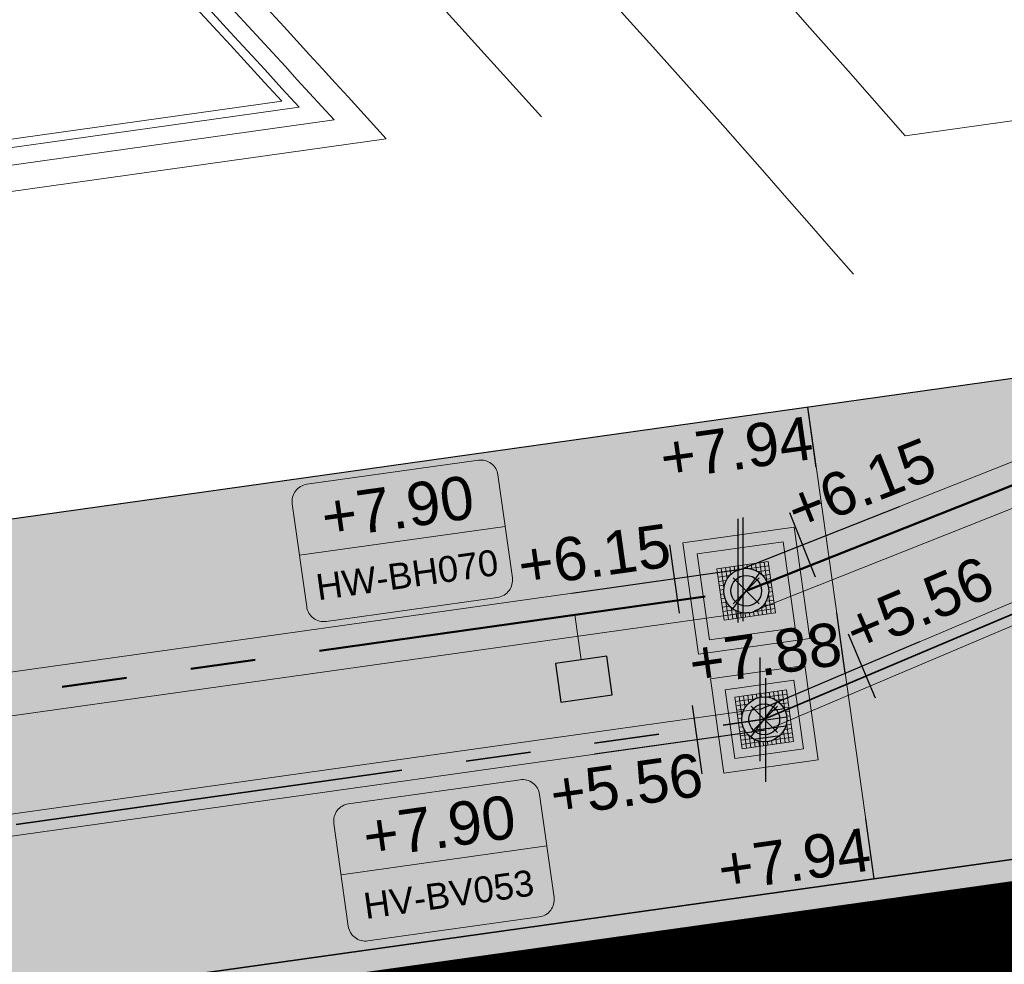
# Model space of a CAD drawing. Extents: x 98477 to 100410, y 398052 to 398969.
# Tile 219 of 256: x 98789 to 98800, y 398284 to 398294. Entities that reach past the tile are written whole.
import ezdxf
from ezdxf.enums import TextEntityAlignment as Align

# ---------------------------------------------------------------- set-up
doc = ezdxf.new("R2010")
doc.units = 0
for name, pattern in [('AL-NUTSTRACE', [17, 5, -3.5, 0, -3.5, 5]), ('RI-DWA', [9.75, 4.5, -0.75, 0.75, -0.75, 0.75, -0.75, 0.75, -0.75]), ('RI-RWA', [8.25, 4.5, -0.75, 0.75, -0.75, 0.75, -0.75])]:
    doc.linetypes.add(name, pattern=pattern)
for name, color, linetype, lineweight in [('N-GW-hoogtelijn laagte NAP +7.00', 100, 'AL-HOOGTELIJN +7.00', 18), ('N-GW-hoogtelijn laagte NAP +7.50', 90, 'AL-HOOGTELIJN +7.50', 18), ('N-GW-hoogtelijn laagte NAP +8.00', 80, 'AL-HOOGTELIJN +8.00', 18), ('N-IE-keerwand', 190, 'Continuous', 18), ('N-KO-kantverharding', 2, 'Continuous', 25), ('N-RI-DWA b.o.b.', 24, 'Continuous', 25), ('N-RI-DWA hoofdriool', 24, 'RI-DWA', 35), ('N-RI-DWA hoofdriool buiswand', 24, 'Continuous', 13), ('N-RI-DWA put', 1, 'Continuous', 25), ('N-RI-DWA putdeksel', 7, 'Continuous', 18), ('N-RI-DWA putnummer', 24, 'Continuous', 18), ('N-RI-DWA putwand', 7, 'Continuous', 18), ('N-RI-RWA b.o.b.', 162, 'Continuous', 25), ('N-RI-RWA hoofdriool', 162, 'RI-RWA', 50), ('N-RI-RWA hoofdriool buiswand', 162, 'Continuous', 13), ('N-RI-RWA kolkaansluitleiding', 132, 'RI-RWA', 18), ('N-RI-RWA put', 1, 'Continuous', 25), ('N-RI-RWA putdeksel', 7, 'Continuous', 18), ('N-RI-RWA putnummer', 162, 'Continuous', 18), ('N-RI-RWA putwand', 7, 'Continuous', 18), ('N-RI-straatkolk', 7, 'Continuous', 25), ("N-VH-arcering 'MAT' grijs 251", 251, 'Continuous', 18), ('N-VH-arcering printbeton', 8, 'Continuous', 9), ('X-AL-hoogtelijn - Niv 1', 1, 'AL-HOOGTELIJN', 18), ('X-AL-nutstrace VERWERKT', 252, 'AL-NUTSTRACE', 18), ('X-AL-planthoogte VERWERKT', 180, 'Continuous', 25)]:
    doc.layers.add(name, color=color, linetype=linetype, lineweight=lineweight)
for name, color, linetype, plot in [('X-AL-contourlijnen', 30, 'Continuous', False), ('X-AL-hulplijn', 30, 'Continuous', False), ('X-AL-hulplijn riolering', 30, 'Continuous', False)]:
    doc.layers.add(name, color=color, linetype=linetype, plot=plot)
doc.styles.add('CS Annotative', font='arial.ttf')
doc.styles.get("Standard").update_dxf_attribs({"font": 'txt.shx'})
doc.linetypes.add('AL-HOOGTELIJN', pattern='A,10,-1.5,["H",Standard,S=0.9,R=0,X=-0.3,Y=-0.45],-1.5,30', length=43)
doc.linetypes.add('AL-HOOGTELIJN +7.00', pattern='A,7.5,-1.5,["+7.00",Standard,S=0.9,R=0,X=-0.3,Y=-0.45],-4.5,22.5', length=36)
doc.linetypes.add('AL-HOOGTELIJN +7.50', pattern='A,7.5,-1.5,["+7.50",Standard,S=0.9,R=0,X=-0.3,Y=-0.45],-4.5,22.5', length=36)
doc.linetypes.add('AL-HOOGTELIJN +8.00', pattern='A,7.5,-1.5,["+8.00",Standard,S=0.9,R=0,X=-0.3,Y=-0.45],-4.5,22.5', length=36)

# ---------------------------------------------------------------- blocks, each defined once
blk = doc.blocks.new('*U40')
h = blk.add_hatch()
h.set_pattern_fill('ANSI31', color=256, scale=0.8, angle=143)
h.set_pattern_definition([(188, (-3e-16, -1e-16), (0.013917, -0.099027), [])])
h.paths.add_polyline_path([(-0.156, -0.208, 0.618819), (0.26, 0, 0.235469), (0.156, 0.208)])
at = {"flags": 128}
blk.add_lwpolyline([(-0.156, -0.208), (0.156, 0.208)], dxfattribs=at)
blk.add_circle((0, 0), 0.26)
at = {"layer": 'N-RI-DWA putdeksel', "flags": 128}
blk.add_lwpolyline([(-0.255, -0.339), (0.339, -0.255), (0.255, 0.339), (-0.339, 0.255)], close=True, dxfattribs=at)
at = {"layer": 'N-RI-DWA putdeksel', "lineweight": 5, "flags": 128}
for points in [[(-0.332, 0.206), (-0.106, 0.238)], [(-0.289, 0.262), (-0.258, 0.036)], [(-0.24, 0.269), (-0.221, 0.137)], [(-0.19, 0.276), (-0.178, 0.189)], [(-0.141, 0.283), (-0.132, 0.224)], [(-0.091, 0.29), (-0.085, 0.246)], [(-0.042, 0.297), (-0.036, 0.257)], [(0.008, 0.304), (0.014, 0.26)], [(0.036, 0.258), (0.262, 0.289)], [(0.057, 0.311), (0.066, 0.252)], [(0.107, 0.318), (0.119, 0.231)], [(0.137, 0.221), (0.269, 0.24)], [(0.156, 0.325), (0.175, 0.192)], [(0.206, 0.332), (0.238, 0.106)], [(-0.325, 0.156), (-0.192, 0.175)], [(-0.318, 0.107), (-0.231, 0.119)], [(0.189, 0.178), (0.276, 0.19)], [(0.224, 0.132), (0.283, 0.141)], [(-0.311, 0.057), (-0.252, 0.066)], [(-0.304, 0.008), (-0.26, 0.014)], [(0.246, 0.085), (0.29, 0.091)], [(0.257, 0.036), (0.297, 0.042)], [(-0.297, -0.042), (-0.257, -0.036)], [(-0.29, -0.091), (-0.246, -0.085)], [(-0.238, -0.106), (-0.206, -0.332)], [(0.231, -0.119), (0.318, -0.107)], [(0.252, -0.066), (0.311, -0.057)], [(0.258, -0.036), (0.289, -0.262)], [(0.26, -0.014), (0.304, -0.008)], [(-0.283, -0.141), (-0.224, -0.132)], [(-0.276, -0.19), (-0.189, -0.178)], [(-0.269, -0.24), (-0.137, -0.221)], [(-0.175, -0.192), (-0.156, -0.325)], [(0.106, -0.238), (0.332, -0.206)], [(0.132, -0.224), (0.141, -0.283)], [(0.178, -0.189), (0.19, -0.276)], [(0.192, -0.175), (0.325, -0.156)], [(0.221, -0.137), (0.24, -0.269)], [(-0.262, -0.289), (-0.036, -0.258)], [(-0.119, -0.231), (-0.107, -0.318)], [(-0.066, -0.252), (-0.057, -0.311)], [(-0.014, -0.26), (-0.008, -0.304)], [(0.036, -0.257), (0.042, -0.297)], [(0.085, -0.246), (0.091, -0.29)]]:
    blk.add_lwpolyline(points, dxfattribs=at)
at = {"layer": 'N-RI-DWA putwand', "flags": 128}
for points in [[(-0.468, -0.621), (0.621, -0.468), (0.468, 0.621), (-0.621, 0.468)], [(-0.34, -0.452), (0.452, -0.34), (0.34, 0.452), (-0.452, 0.34)]]:
    blk.add_lwpolyline(points, close=True, dxfattribs=at)
blk = doc.blocks.new('*U52')
h = blk.add_hatch(color=256)
h.dxf.hatch_style = 1
h.paths.add_polyline_path([(-0.156, -0.208, 0.618819), (0.26, 0, 0.235469), (0.156, 0.208)])
at = {"flags": 128}
blk.add_lwpolyline([(-0.156, -0.208), (0.156, 0.208)], dxfattribs=at)
blk.add_circle((0, 0), 0.26)
at = {"layer": 'N-RI-RWA putdeksel', "flags": 128}
blk.add_lwpolyline([(-0.255, -0.339), (0.339, -0.255), (0.255, 0.339), (-0.339, 0.255)], close=True, dxfattribs=at)
at = {"layer": 'N-RI-RWA putdeksel', "lineweight": 5, "flags": 128}
for points in [[(-0.332, 0.206), (-0.106, 0.238)], [(-0.289, 0.262), (-0.258, 0.036)], [(-0.24, 0.269), (-0.221, 0.137)], [(-0.19, 0.276), (-0.178, 0.189)], [(-0.141, 0.283), (-0.132, 0.224)], [(-0.091, 0.29), (-0.085, 0.246)], [(-0.042, 0.297), (-0.036, 0.257)], [(0.008, 0.304), (0.014, 0.26)], [(0.036, 0.258), (0.262, 0.289)], [(0.057, 0.311), (0.066, 0.252)], [(0.107, 0.318), (0.119, 0.231)], [(0.137, 0.221), (0.269, 0.24)], [(0.156, 0.325), (0.175, 0.192)], [(0.206, 0.332), (0.238, 0.106)], [(-0.325, 0.156), (-0.192, 0.175)], [(-0.318, 0.107), (-0.231, 0.119)], [(0.189, 0.178), (0.276, 0.19)], [(0.224, 0.132), (0.283, 0.141)], [(-0.311, 0.057), (-0.252, 0.066)], [(-0.304, 0.008), (-0.26, 0.014)], [(0.246, 0.085), (0.29, 0.091)], [(0.257, 0.036), (0.297, 0.042)], [(-0.297, -0.042), (-0.257, -0.036)], [(-0.29, -0.091), (-0.246, -0.085)], [(-0.238, -0.106), (-0.206, -0.332)], [(0.231, -0.119), (0.318, -0.107)], [(0.252, -0.066), (0.311, -0.057)], [(0.258, -0.036), (0.289, -0.262)], [(0.26, -0.014), (0.304, -0.008)], [(-0.283, -0.141), (-0.224, -0.132)], [(-0.276, -0.19), (-0.189, -0.178)], [(-0.269, -0.24), (-0.137, -0.221)], [(-0.175, -0.192), (-0.156, -0.325)], [(0.106, -0.238), (0.332, -0.206)], [(0.132, -0.224), (0.141, -0.283)], [(0.178, -0.189), (0.19, -0.276)], [(0.192, -0.175), (0.325, -0.156)], [(0.221, -0.137), (0.24, -0.269)], [(-0.262, -0.289), (-0.036, -0.258)], [(-0.119, -0.231), (-0.107, -0.318)], [(-0.066, -0.252), (-0.057, -0.311)], [(-0.014, -0.26), (-0.008, -0.304)], [(0.036, -0.257), (0.042, -0.297)], [(0.085, -0.246), (0.091, -0.29)]]:
    blk.add_lwpolyline(points, dxfattribs=at)
at = {"layer": 'N-RI-RWA putwand', "flags": 128}
for points in [[(-0.553, -0.734), (0.734, -0.553), (0.553, 0.734), (-0.734, 0.553)], [(-0.426, -0.565), (0.565, -0.426), (0.426, 0.565), (-0.565, 0.426)]]:
    blk.add_lwpolyline(points, close=True, dxfattribs=at)
blk = doc.blocks.new('*U95')
at = {"layer": 'X-AL-hulplijn', "flags": 128}
blk.add_lwpolyline([(0.049, -0.347), (-0.049, 0.347)], dxfattribs=at)
at = {"layer": 'X-AL-planthoogte VERWERKT', "linetype": 'Continuous', "style": 'CS Annotative'}
blk.add_attdef('HOOGTE-LINKS', text='', height=0.5, rotation=172, dxfattribs=at).set_placement((0, 0), align=Align.MIDDLE_RIGHT)
blk = doc.blocks.new('*U99')
at = {"layer": 'X-AL-hulplijn riolering', "flags": 128}
for points in [[(0, -3), (0, 3)], [(-3.683, -2.537), (-4.239, 1.424)], [(0, 0), (-9.903, -1.392)]]:
    blk.add_lwpolyline(points, dxfattribs=at)
at = {"layer": 'N-RI-RWA b.o.b.', "linetype": 'Continuous', "style": 'CS Annotative'}
blk.add_attdef('B.o.b.links', text='', height=0.5, rotation=8, dxfattribs=at).set_placement((-0.848, 0.285), align=Align.MIDDLE_RIGHT)
blk = doc.blocks.new('*U199')
at = {"layer": 'X-AL-hulplijn riolering', "flags": 128}
for points in [[(9.295, 3.688), (0, 0)], [(0, -3), (0, 3)], [(4.456, -0.384), (2.98, 3.334)]]:
    blk.add_lwpolyline(points, dxfattribs=at)
at = {"layer": 'N-RI-RWA b.o.b.', "linetype": 'Continuous', "style": 'CS Annotative'}
blk.add_attdef('B.o.b.rechts', text='', height=0.5, rotation=21.6413, dxfattribs=at).set_placement((0.596, 0.667), align=Align.MIDDLE_LEFT)
blk = doc.blocks.new('*U878')
at = {"layer": 'X-AL-hulplijn riolering', "flags": 128}
for points in [[(0, -3), (0, 3)], [(-3.683, -2.537), (-4.239, 1.424)], [(0, 0), (-9.903, -1.392)]]:
    blk.add_lwpolyline(points, dxfattribs=at)
at = {"layer": 'N-RI-DWA b.o.b.', "linetype": 'Continuous', "style": 'CS Annotative'}
blk.add_attdef('B.o.b.links', text='', height=0.5, rotation=8, dxfattribs=at).set_placement((-0.737, -0.507), align=Align.MIDDLE_RIGHT)
blk = doc.blocks.new('*U238')
at = {"layer": 'X-AL-hulplijn riolering', "flags": 128}
for points in [[(6.669, 0.657), (5.107, 4.339)], [(9.206, 3.905), (0, 0)], [(0, -3), (0, 3)]]:
    blk.add_lwpolyline(points, dxfattribs=at)
at = {"layer": 'N-RI-DWA b.o.b.', "linetype": 'Continuous', "style": 'CS Annotative'}
blk.add_attdef('B.o.b.rechts', text='', height=0.5, rotation=22.9853, dxfattribs=at).set_placement((1.021, 0.868), align=Align.MIDDLE_LEFT)
blk = doc.blocks.new('*U681')
at = {"layer": 'X-AL-hulplijn riolering'}
for points in [[(-0.628, 0.628), (0, 0), (0.628, 0.628, 0.414214)], [(0, 0), (-0.628, -0.628, 0.414214), (0.628, -0.628)]]:
    blk.add_hatch(color=256, dxfattribs=at).paths.add_polyline_path(points)
at = {"lineweight": 9}
blk.add_line((-25.81, 2.05), (-13.927, 3.72), dxfattribs=at)
blk.add_lwpolyline([(-24.263, -1.772), (-14.36, -0.38, 0.414214), (-13.509, 0.749), (-14.344, 6.691, 0.414214), (-15.473, 7.542), (-25.376, 6.15, 0.414214), (-26.227, 5.021), (-25.392, -0.921, 0.414214)], format="xyb", close=True)
at = {"layer": 'X-AL-hulplijn riolering'}
for points in [[(0.753, -0.753), (-0.753, 0.753)], [(0.753, 0.753), (-0.753, -0.753)]]:
    blk.add_lwpolyline(points, dxfattribs=at)
blk.add_circle((0, 0), 0.887, dxfattribs=at)
at = {"style": 'CS Annotative'}
for tag, height, p in [('HOOGTE', 2.5, (-20.143, 4.842)), ('NR', 1.5, (-19.593, 0.928))]:
    blk.add_attdef(tag, text='', height=height, rotation=8, dxfattribs=at).set_placement(p, align=Align.MIDDLE_CENTER)
blk = doc.blocks.new('*U613')
at = {"layer": 'X-AL-hulplijn riolering'}
for points in [[(-0.628, 0.628), (0, 0), (0.628, 0.628, 0.414214)], [(0, 0), (-0.628, -0.628, 0.414214), (0.628, -0.628)]]:
    blk.add_hatch(color=256, dxfattribs=at).paths.add_polyline_path(points)
at = {"lineweight": 9}
blk.add_line((-24.448, -8.982), (-12.565, -7.312), dxfattribs=at)
blk.add_lwpolyline([(-22.902, -12.804), (-12.999, -11.413, 0.414214), (-12.148, -10.283), (-12.983, -4.341, 0.414214), (-14.112, -3.49), (-24.015, -4.882, 0.414214), (-24.866, -6.012), (-24.031, -11.953, 0.414214)], format="xyb", close=True)
at = {"layer": 'X-AL-hulplijn riolering'}
for points in [[(0.753, -0.753), (-0.753, 0.753)], [(0.753, 0.753), (-0.753, -0.753)]]:
    blk.add_lwpolyline(points, dxfattribs=at)
blk.add_circle((0, 0), 0.887, dxfattribs=at)
at = {"style": 'CS Annotative'}
for tag, height, p in [('HOOGTE', 2.5, (-18.782, -6.191)), ('NR', 1.5, (-18.232, -10.104))]:
    blk.add_attdef(tag, text='', height=height, rotation=8, dxfattribs=at).set_placement(p, align=Align.MIDDLE_CENTER)
blk = doc.blocks.new('*U847')
blk.add_lwpolyline([(-1.329, -1.323), (1.642, -0.905), (1.329, 1.323), (-1.642, 0.905)], close=True)
blk.add_solid([(-1.329, -1.323), (-1.642, 0.905), (-1.329, -1.323), (1.642, -0.905)])

msp = doc.modelspace()

# ---------------------------------------------------------------- hatches: boundary and pattern name
at = {"layer": "N-VH-arcering 'MAT' grijs 251"}
h = msp.add_hatch(color=256, dxfattribs=at)
h.dxf.hatch_style = 1
edge = h.paths.add_edge_path()
edge.add_line((98801.71, 398275.503), (98759.079, 398269.511))
edge.add_arc((98758.557, 398273.225), 3.75, 188, 278, ccw=False)
edge.add_line((98754.843, 398272.703), (98754.732, 398273.495))
edge.add_arc((98759.436, 398274.156), 4.75, 98, 188, ccw=False)
edge.add_line((98758.775, 398278.86), (98802.644, 398285.025))
edge.add_arc((98800.8, 398298.146), 13.25, 278, 315.3696)
edge.add_arc((98814.321, 398284.798), 5.75, 98, 135.3696, ccw=False)
edge.add_line((98813.521, 398290.492), (98817.945, 398291.114))
edge.add_arc((98818.745, 398285.42), 5.75, 8, 98, ccw=False)
edge.add_line((98824.439, 398286.22), (98832.122, 398231.557))
edge.add_arc((98824.447, 398230.479), 7.75, -36.9034, 8, ccw=False)
edge.add_line((98830.645, 398225.825), (98822.025, 398214.347))
edge.add_arc((98828.622, 398209.393), 8.25, 143.0966, 188)
edge.add_line((98820.453, 398208.245), (98820.952, 398204.691))
edge.add_line((98820.952, 398204.691), (98824.988, 398175.974))
edge.add_line((98824.988, 398175.974), (98826.345, 398166.319))
edge.add_arc((98829.563, 398166.771), 3.25, 188, 278)
edge.add_line((98830.016, 398163.553), (98845.496, 398165.728))
edge.add_line((98845.496, 398165.728), (98850.051, 398166.368))
edge.add_line((98850.051, 398166.368), (98871.26, 398169.349))
edge.add_line((98871.26, 398169.349), (98879.777, 398170.546))
edge.add_line((98879.777, 398170.546), (98895.918, 398172.814))
edge.add_line((98895.918, 398172.814), (98895.013, 398179.251))
edge.add_line((98895.013, 398179.251), (98835.845, 398170.936))
edge.add_arc((98835.184, 398175.639), 4.75, 188, 278, ccw=False)
edge.add_line((98830.48, 398174.978), (98825.977, 398207.018))
edge.add_arc((98833.652, 398208.097), 7.75, 143.0966, 188, ccw=False)
edge.add_line((98827.454, 398212.751), (98836.074, 398224.229))
edge.add_arc((98829.477, 398229.183), 8.25, 323.0966, 368)
edge.add_line((98837.646, 398230.331), (98837.342, 398232.493))
edge.add_line((98837.342, 398232.493), (98837.342, 398232.493))
edge.add_line((98837.342, 398232.493), (98829.688, 398286.958))
edge.add_arc((98835.382, 398287.758), 5.75, 98, 188, ccw=False)
edge.add_line((98834.582, 398293.452), (98882.505, 398300.187))
edge.add_arc((98883.618, 398292.265), 8, 11.632, 98, ccw=False)
edge.add_line((98891.454, 398293.878), (98891, 398296.086))
edge.add_line((98891, 398296.086), (98889.023, 398305.688))
edge.add_line((98889.023, 398305.688), (98888.557, 398307.974))
edge.add_line((98888.557, 398307.974), (98887.385, 398314.76))
edge.add_arc((98879.502, 398313.398), 8, -82, 9.8011, ccw=False)
edge.add_line((98880.615, 398305.476), (98872.945, 398304.398))
edge.add_arc((98872.423, 398308.111), 3.75, 189.4265, 278, ccw=False)
edge.add_arc((92946.735, 397324.304), 6003.05, 9.426501, 10.6116601)
edge.add_line((98847.121, 398429.774), (98842.313, 398429.098))
edge.add_arc((92946.735, 397324.304), 5998.2, 9.4285467, 10.6137733, ccw=False)
edge.add_arc((98860.089, 398306.469), 3.84, -81.4341, 6.6574, ccw=False)
edge.add_line((98860.661, 398302.671), (98847.185, 398300.777))
edge.add_line((98847.185, 398300.777), (98842.63, 398300.137))
edge.add_line((98842.63, 398300.137), (98820.151, 398296.978))
edge.add_arc((98819.35, 398302.672), 5.75, 188, 278, ccw=False)
edge.add_line((98813.656, 398301.872), (98812.306, 398311.477))
edge.add_line((98812.306, 398311.477), (98811.109, 398319.994))
edge.add_line((98811.109, 398319.994), (98809.244, 398333.263))
edge.add_line((98809.244, 398333.263), (98808.674, 398337.323))
edge.add_line((98808.674, 398337.323), (98807.714, 398344.156))
edge.add_line((98807.714, 398344.156), (98807.707, 398344.206))
edge.add_line((98807.707, 398344.206), (98811.668, 398344.762))
edge.add_line((98811.668, 398344.762), (98829.492, 398347.268))
edge.add_line((98829.492, 398347.268), (98831.968, 398347.616))
edge.add_line((98831.968, 398347.616), (98831.064, 398354.052))
edge.add_line((98831.064, 398354.052), (98828.588, 398353.704))
edge.add_line((98828.588, 398353.704), (98810.763, 398351.199))
edge.add_line((98810.763, 398351.199), (98806.802, 398350.643))
edge.add_line((98806.802, 398350.643), (98806.795, 398350.692))
edge.add_line((98806.795, 398350.692), (98805.146, 398362.424))
edge.add_line((98805.146, 398362.424), (98805.048, 398363.12))
edge.add_line((98805.048, 398363.12), (98803.991, 398370.646))
edge.add_line((98803.991, 398370.646), (98802.488, 398381.341))
edge.add_line((98802.488, 398381.341), (98801.43, 398388.867))
edge.add_line((98801.43, 398388.867), (98799.927, 398399.562))
edge.add_line((98799.927, 398399.562), (98798.869, 398407.088))
edge.add_line((98798.869, 398407.088), (98797.366, 398417.783))
edge.add_line((98797.366, 398417.783), (98796.795, 398421.843))
edge.add_line((98796.795, 398421.843), (98795.884, 398428.329))
edge.add_line((98795.884, 398428.329), (98795.877, 398428.379))
edge.add_line((98795.877, 398428.379), (98799.838, 398428.935))
edge.add_line((98799.838, 398428.935), (98817.663, 398431.44))
edge.add_line((98817.663, 398431.44), (98820.138, 398431.788))
edge.add_line((98820.138, 398431.788), (98819.234, 398438.225))
edge.add_line((98819.234, 398438.225), (98816.758, 398437.877))
edge.add_line((98816.758, 398437.877), (98798.933, 398435.372))
edge.add_line((98798.933, 398435.372), (98794.972, 398434.815))
edge.add_line((98794.972, 398434.815), (98794.965, 398434.865))
edge.add_line((98794.965, 398434.865), (98793.379, 398446.154))
edge.add_line((98793.379, 398446.154), (98792.739, 398450.709))
edge.add_line((98792.739, 398450.709), (98789.338, 398474.904))
edge.add_line((98789.338, 398474.904), (98783.892, 398474.138))
edge.add_line((98783.892, 398474.138), (98786.763, 398453.707))
edge.add_arc((98782.059, 398453.046), 4.75, -82, 8, ccw=False)
edge.add_line((98782.72, 398448.342), (98773.115, 398446.992))
edge.add_line((98773.115, 398446.992), (98764.599, 398445.795))
edge.add_line((98764.599, 398445.795), (98743.407, 398442.817))
edge.add_line((98743.407, 398442.817), (98734.891, 398441.62))
edge.add_line((98734.891, 398441.62), (98611.8, 398424.321))
edge.add_line((98611.8, 398424.321), (98607.657, 398453.801))
edge.add_arc((98611.637, 398454.122), 3.993, 101.3918, 184.6082, ccw=False)
edge.add_line((98610.849, 398458.036), (98611.839, 398458.175))
edge.add_line((98611.839, 398458.175), (98639.566, 398462.072))
edge.add_line((98639.566, 398462.072), (98641.547, 398462.351))
edge.add_line((98641.547, 398462.351), (98659.372, 398464.856))
edge.add_line((98659.372, 398464.856), (98661.847, 398465.204))
edge.add_line((98661.847, 398465.204), (98660.943, 398471.64))
edge.add_line((98660.943, 398471.64), (98649.901, 398470.089))
edge.add_line((98649.901, 398470.089), (98624.649, 398466.54))
edge.add_line((98624.649, 398466.54), (98622.669, 398466.261))
edge.add_line((98622.669, 398466.261), (98604.844, 398463.756))
edge.add_line((98604.844, 398463.756), (98602.864, 398463.478))
edge.add_line((98602.864, 398463.478), (98594.941, 398462.365))
edge.add_line((98594.941, 398462.365), (98576.275, 398459.741))
edge.add_line((98576.275, 398459.741), (98577.18, 398453.304))
edge.add_line((98577.18, 398453.304), (98578.17, 398453.444))
edge.add_line((98578.17, 398453.444), (98598.471, 398456.294))
edge.add_arc((98598.792, 398452.314), 3.993, 11.4249, 94.6095, ccw=False)
edge.add_line((98602.706, 398453.105), (98606.849, 398423.625))
edge.add_line((98606.849, 398423.625), (98548.819, 398415.469))
edge.add_arc((98548.158, 398420.173), 4.75, 188, 278, ccw=False)
edge.add_line((98543.454, 398419.512), (98539.768, 398445.74))
edge.add_line((98539.768, 398445.74), (98538.976, 398445.629))
edge.add_line((98538.976, 398445.629), (98538.732, 398447.362))
edge.add_line((98538.732, 398447.362), (98534.771, 398446.805))
edge.add_line((98534.771, 398446.805), (98536.53, 398434.292))
edge.add_line((98536.53, 398434.292), (98537.17, 398429.737))
edge.add_line((98537.17, 398429.737), (98538.395, 398421.022))
edge.add_line((98538.395, 398421.022), (98539.035, 398416.467))
edge.add_line((98539.035, 398416.467), (98541.025, 398402.306))
edge.add_line((98541.025, 398402.306), (98541.665, 398397.751))
edge.add_line((98541.665, 398397.751), (98543.656, 398383.59))
edge.add_line((98543.656, 398383.59), (98544.296, 398379.035))
edge.add_line((98544.296, 398379.035), (98545.604, 398369.727))
edge.add_arc((98543.871, 398369.483), 1.75, -82, 8, ccw=False)
edge.add_line((98544.115, 398367.75), (98522.477, 398364.709))
edge.add_line((98522.477, 398364.709), (98523.215, 398359.461))
edge.add_line((98523.215, 398359.461), (98545.05, 398362.529))
edge.add_line((98545.05, 398362.529), (98549.605, 398363.17))
edge.add_line((98549.605, 398363.17), (98564.162, 398365.215))
edge.add_arc((98564.824, 398360.512), 4.75, 8, 98, ccw=False)
edge.add_line((98569.527, 398361.173), (98576.5, 398311.56))
edge.add_arc((98571.796, 398310.899), 4.75, -82, 8, ccw=False)
edge.add_line((98572.457, 398306.195), (98563.842, 398304.985))
edge.add_line((98563.842, 398304.985), (98559.287, 398304.344))
edge.add_line((98559.287, 398304.344), (98541.016, 398301.777))
edge.add_line((98541.016, 398301.777), (98541.754, 398296.528))
edge.add_line((98541.754, 398296.528), (98553.885, 398298.233))
edge.add_arc((98554.128, 398296.5), 1.75, 8, 98, ccw=False)
edge.add_line((98555.861, 398296.744), (98557.35, 398286.148))
edge.add_line((98557.35, 398286.148), (98557.99, 398281.593))
edge.add_line((98557.99, 398281.593), (98560.134, 398266.343))
edge.add_line((98560.134, 398266.343), (98560.774, 398261.787))
edge.add_line((98560.774, 398261.787), (98562.917, 398246.537))
edge.add_line((98562.917, 398246.537), (98563.557, 398241.982))
edge.add_line((98563.557, 398241.982), (98565.701, 398226.732))
edge.add_line((98565.701, 398226.732), (98566.341, 398222.177))
edge.add_line((98566.341, 398222.177), (98567.566, 398213.462))
edge.add_line((98567.566, 398213.462), (98568.206, 398208.907))
edge.add_line((98568.206, 398208.907), (98576.531, 398149.669))
edge.add_line((98576.531, 398149.669), (98576.556, 398149.491))
edge.add_line((98576.556, 398149.491), (98535.46, 398143.715))
edge.add_line((98535.46, 398143.715), (98536.347, 398137.407))
edge.add_line((98536.347, 398137.407), (98537.337, 398137.546))
edge.add_line((98537.337, 398137.546), (98577.443, 398143.183))
edge.add_line((98577.443, 398143.183), (98578.765, 398133.775))
edge.add_line((98578.765, 398133.775), (98538.659, 398128.139))
edge.add_line((98538.659, 398128.139), (98537.669, 398128))
edge.add_line((98537.669, 398128), (98538.573, 398121.563))
edge.add_line((98538.573, 398121.563), (98579.669, 398127.339))
edge.add_line((98579.669, 398127.339), (98579.676, 398127.289))
edge.add_line((98579.676, 398127.289), (98580.766, 398119.535))
edge.add_line((98580.766, 398119.535), (98582.575, 398106.662))
edge.add_line((98582.575, 398106.662), (98583.062, 398103.196))
edge.add_line((98583.062, 398103.196), (98584.872, 398090.322))
edge.add_line((98584.872, 398090.322), (98585.359, 398086.856))
edge.add_line((98585.359, 398086.856), (98587.168, 398073.983))
edge.add_line((98587.168, 398073.983), (98588.149, 398067.001))
edge.add_arc((98585.921, 398066.688), 2.25, -71.0527, 8, ccw=False)
edge.add_line((98586.652, 398064.56), (98587.088, 398064.71))
edge.add_line((98587.088, 398064.71), (98595.765, 398067.689))
edge.add_line((98595.765, 398067.689), (98596.093, 398067.801))
edge.add_arc((98595.362, 398069.929), 2.25, 188, 288.9473, ccw=False)
edge.add_line((98593.134, 398069.616), (98582.466, 398145.525))
edge.add_arc((98587.169, 398146.186), 4.75, 98, 188, ccw=False)
edge.add_line((98586.508, 398150.89), (98609.067, 398154.06))
edge.add_line((98609.067, 398154.06), (98621.308, 398156.2))
edge.add_line((98621.308, 398156.2), (98618.713, 398174.661))
edge.add_line((98618.713, 398174.661), (98600.889, 398172.156))
edge.add_line((98600.889, 398172.156), (98602.706, 398159.225))
edge.add_line((98602.706, 398159.225), (98585.673, 398156.831))
edge.add_arc((98585.086, 398161.633), 4.838, 189.0296, 276.9704, ccw=False)
edge.add_line((98580.308, 398160.874), (98573.635, 398208.357))
edge.add_line((98573.635, 398208.357), (98572.717, 398214.893))
edge.add_line((98572.717, 398214.893), (98570.017, 398234.104))
edge.add_line((98570.017, 398234.104), (98569.098, 398240.64))
edge.add_line((98569.098, 398240.64), (98568.632, 398243.957))
edge.add_line((98568.632, 398243.957), (98568.166, 398247.275))
edge.add_arc((98572.869, 398247.936), 4.75, 98, 188, ccw=False)
edge.add_line((98572.208, 398252.64), (98597.856, 398256.244))
edge.add_line((98597.856, 398256.244), (98604.392, 398257.163))
edge.add_line((98604.392, 398257.163), (98619.642, 398259.306))
edge.add_line((98619.642, 398259.306), (98626.178, 398260.225))
edge.add_line((98626.178, 398260.225), (98639.447, 398262.089))
edge.add_line((98639.447, 398262.089), (98639.497, 398262.096))
edge.add_line((98639.497, 398262.096), (98640.054, 398258.135))
edge.add_line((98640.054, 398258.135), (98641.863, 398245.262))
edge.add_line((98641.863, 398245.262), (98642.141, 398243.281))
edge.add_line((98642.141, 398243.281), (98643.255, 398235.359))
edge.add_line((98643.255, 398235.359), (98644.577, 398225.952))
edge.add_line((98644.577, 398225.952), (98646.038, 398215.554))
edge.add_line((98646.038, 398215.554), (98646.386, 398213.078))
edge.add_line((98646.386, 398213.078), (98652.823, 398213.983))
edge.add_line((98652.823, 398213.983), (98652.475, 398216.458))
edge.add_line((98652.475, 398216.458), (98651.709, 398221.905))
edge.add_line((98651.709, 398221.905), (98651.431, 398223.885))
edge.add_line((98651.431, 398223.885), (98649.622, 398236.759))
edge.add_line((98649.622, 398236.759), (98649.343, 398238.739))
edge.add_line((98649.343, 398238.739), (98646.49, 398259.04))
edge.add_line((98646.49, 398259.04), (98645.934, 398263.001))
edge.add_line((98645.934, 398263.001), (98645.983, 398263.008))
edge.add_line((98645.983, 398263.008), (98654.398, 398264.191))
edge.add_line((98654.398, 398264.191), (98722.625, 398273.779))
edge.add_line((98722.625, 398273.779), (98731.142, 398274.976))
edge.add_line((98731.142, 398274.976), (98743.97, 398276.779))
edge.add_arc((98744.557, 398271.977), 4.838, 9.0296, 96.9704, ccw=False)
edge.add_line((98749.335, 398272.737), (98750.727, 398262.834))
edge.add_line((98750.727, 398262.834), (98752.41, 398263.07))
edge.add_line((98752.41, 398263.07), (98756.966, 398263.711))
edge.add_line((98756.966, 398263.711), (98772.216, 398265.854))
edge.add_line((98772.216, 398265.854), (98776.771, 398266.494))
edge.add_line((98776.771, 398266.494), (98795.982, 398269.194))
edge.add_line((98795.982, 398269.194), (98800.537, 398269.834))
edge.add_line((98800.537, 398269.834), (98802.468, 398270.106))
edge.add_line((98802.468, 398270.106), (98801.71, 398275.503))
edge = h.paths.add_edge_path(flags=16)
edge.add_line((98744.062, 398333.464), (98751.984, 398334.577))
edge.add_line((98751.984, 398334.577), (98753.966, 398334.856))
edge.add_line((98753.966, 398334.856), (98764.363, 398336.317))
edge.add_line((98764.363, 398336.317), (98764.363, 398336.317))
edge.add_line((98764.363, 398336.317), (98766.343, 398336.595))
edge.add_line((98766.343, 398336.595), (98774.265, 398337.708))
edge.add_line((98774.265, 398337.708), (98774.247, 398337.837))
edge.add_line((98774.247, 398337.837), (98802.49, 398341.806))
edge.add_line((98802.49, 398341.806), (98803.019, 398338.043))
edge.add_line((98803.019, 398338.043), (98808.474, 398299.225))
edge.add_arc((98800.8, 398298.146), 7.75, -82, 8, ccw=False)
edge.add_line((98801.878, 398290.472), (98771.967, 398286.268))
edge.add_line((98771.967, 398286.268), (98767.412, 398285.628))
edge.add_line((98767.412, 398285.628), (98755.133, 398283.902))
edge.add_line((98755.133, 398283.902), (98746.617, 398282.705))
edge.add_line((98746.617, 398282.705), (98730.376, 398280.423))
edge.add_line((98730.376, 398280.423), (98721.86, 398279.226))
edge.add_line((98721.86, 398279.226), (98654.328, 398269.735))
edge.add_arc((98653.667, 398274.439), 4.75, 188, 278, ccw=False)
edge.add_line((98648.963, 398273.778), (98644.134, 398308.14))
edge.add_line((98644.134, 398308.14), (98642.937, 398316.656))
edge.add_line((98642.937, 398316.656), (98640.3, 398335.422))
edge.add_line((98640.3, 398335.422), (98638.121, 398335.116))
edge.add_line((98638.121, 398335.116), (98637.23, 398334.99))
edge.add_line((98637.23, 398334.99), (98635.051, 398334.684))
edge.add_line((98635.051, 398334.684), (98635.74, 398329.782))
edge.add_line((98635.74, 398329.782), (98636.937, 398321.266))
edge.add_line((98636.937, 398321.266), (98638.385, 398310.967))
edge.add_line((98638.385, 398310.967), (98639.025, 398306.412))
edge.add_line((98639.025, 398306.412), (98641.168, 398291.162))
edge.add_line((98641.168, 398291.162), (98642.365, 398282.646))
edge.add_line((98642.365, 398282.646), (98643.715, 398273.04))
edge.add_arc((98639.011, 398272.379), 4.75, -82, 8, ccw=False)
edge.add_line((98639.672, 398267.675), (98619.322, 398264.815))
edge.add_line((98619.322, 398264.815), (98614.272, 398264.105))
edge.add_line((98614.272, 398264.105), (98593.922, 398261.245))
edge.add_arc((98593.261, 398265.949), 4.75, 188, 278, ccw=False)
edge.add_line((98588.557, 398265.288), (98581.779, 398313.514))
edge.add_line((98581.779, 398313.514), (98580.582, 398322.03))
edge.add_line((98580.582, 398322.03), (98575.231, 398360.106))
edge.add_line((98575.231, 398360.106), (98574.591, 398364.661))
edge.add_line((98574.591, 398364.661), (98572.663, 398378.377))
edge.add_line((98572.663, 398378.377), (98571.188, 398388.873))
edge.add_line((98571.188, 398388.873), (98568.516, 398407.887))
edge.add_arc((98573.22, 398408.548), 4.75, 98, 188, ccw=False)
edge.add_line((98572.559, 398413.251), (98607.119, 398418.109))
edge.add_line((98607.119, 398418.109), (98607.614, 398418.178))
edge.add_line((98607.614, 398418.178), (98611.584, 398389.936))
edge.add_line((98611.584, 398389.936), (98611.455, 398389.918))
edge.add_line((98611.455, 398389.918), (98613.264, 398377.044))
edge.add_line((98613.264, 398377.044), (98613.334, 398376.549))
edge.add_line((98613.334, 398376.549), (98626.207, 398378.358))
edge.add_line((98626.207, 398378.358), (98628.188, 398378.637))
edge.add_line((98628.188, 398378.637), (98636.11, 398379.75))
edge.add_line((98636.11, 398379.75), (98648.369, 398381.473))
edge.add_line((98648.369, 398381.473), (98647.465, 398387.91))
edge.add_line((98647.465, 398387.91), (98634.591, 398386.1))
edge.add_line((98634.591, 398386.1), (98632.492, 398385.805))
edge.add_line((98632.492, 398385.805), (98619.737, 398384.013))
edge.add_line((98619.737, 398384.013), (98617.509, 398383.7))
edge.add_line((98617.509, 398383.7), (98612.566, 398418.874))
edge.add_line((98612.566, 398418.874), (98613.061, 398418.944))
edge.add_line((98613.061, 398418.944), (98667.575, 398426.605))
edge.add_line((98667.575, 398426.605), (98722.089, 398434.267))
edge.add_line((98722.089, 398434.267), (98726.149, 398434.837))
edge.add_line((98726.149, 398434.837), (98759.422, 398439.513))
edge.add_line((98759.422, 398439.513), (98763.483, 398440.084))
edge.add_line((98763.483, 398440.084), (98783.486, 398442.895))
edge.add_arc((98784.147, 398438.192), 4.75, 8, 98, ccw=False)
edge.add_line((98788.851, 398438.853), (98795.615, 398390.726))
edge.add_arc((98790.911, 398390.065), 4.75, -82, 8, ccw=False)
edge.add_line((98791.572, 398385.361), (98787.363, 398384.769))
edge.add_line((98787.363, 398384.769), (98774.49, 398382.96))
edge.add_line((98774.49, 398382.96), (98766.122, 398381.784))
edge.add_line((98766.122, 398381.784), (98766.072, 398381.777))
edge.add_line((98766.072, 398381.777), (98764.945, 398389.798))
edge.add_line((98764.945, 398389.798), (98762.092, 398410.099))
edge.add_line((98762.092, 398410.099), (98761.953, 398411.089))
edge.add_line((98761.953, 398411.089), (98755.516, 398410.184))
edge.add_line((98755.516, 398410.184), (98755.655, 398409.194))
edge.add_line((98755.655, 398409.194), (98758.508, 398388.894))
edge.add_line((98758.508, 398388.894), (98759.636, 398380.872))
edge.add_line((98759.636, 398380.872), (98759.586, 398380.865))
edge.add_line((98759.586, 398380.865), (98748.792, 398379.348))
edge.add_line((98748.792, 398379.348), (98744.237, 398378.708))
edge.add_line((98744.237, 398378.708), (98741.316, 398378.298))
edge.add_line((98741.316, 398378.298), (98735.869, 398377.532))
edge.add_line((98735.869, 398377.532), (98732.948, 398377.122))
edge.add_line((98732.948, 398377.122), (98728.393, 398376.482))
edge.add_line((98728.393, 398376.482), (98718.319, 398375.066))
edge.add_arc((98720.442, 398359.964), 15.25, 98, 128)
edge.add_line((98711.053, 398371.981), (98707.249, 398369.01))
edge.add_line((98707.249, 398369.01), (98710.512, 398364.833))
edge.add_line((98710.512, 398364.833), (98713.62, 398367.262))
edge.add_arc((98721.254, 398357.324), 12.531, 99.3779, 127.5301, ccw=False)
edge.add_line((98719.212, 398369.688), (98728.557, 398371.001))
edge.add_line((98728.557, 398371.001), (98733.112, 398371.641))
edge.add_line((98733.112, 398371.641), (98743.906, 398373.158))
edge.add_line((98743.906, 398373.158), (98752.423, 398374.355))
edge.add_line((98752.423, 398374.355), (98763.216, 398375.872))
edge.add_line((98763.216, 398375.872), (98767.772, 398376.512))
edge.add_line((98767.772, 398376.512), (98793.321, 398380.103))
edge.add_arc((98793.768, 398376.291), 3.838, 9.3042, 96.6958, ccw=False)
edge.add_line((98797.556, 398376.911), (98799.602, 398362.354))
edge.add_line((98799.602, 398362.354), (98801.641, 398347.847))
edge.add_line((98801.641, 398347.847), (98801.71, 398347.352))
edge.add_line((98801.71, 398347.352), (98773.468, 398343.383))
edge.add_line((98773.468, 398343.383), (98773.361, 398344.145))
edge.add_line((98773.361, 398344.145), (98770.885, 398343.797))
edge.add_line((98770.885, 398343.797), (98758.012, 398341.988))
edge.add_line((98758.012, 398341.988), (98756.031, 398341.71))
edge.add_line((98756.031, 398341.71), (98743.158, 398339.9))
edge.add_line((98743.158, 398339.9), (98743.158, 398339.9))
edge.add_line((98743.158, 398339.9), (98742.167, 398339.761))
edge.add_line((98742.167, 398339.761), (98743.072, 398333.324))
edge.add_line((98743.072, 398333.324), (98744.062, 398333.464))
edge = h.paths.add_edge_path(flags=16)
edge.add_line((98545.99, 398402.903), (98545.74, 398404.686))
edge.add_arc((98550.444, 398405.347), 4.75, 98, 188, ccw=False)
edge.add_line((98549.783, 398410.05), (98557.705, 398411.164))
edge.add_arc((98558.366, 398406.46), 4.75, 8, 98, ccw=False)
edge.add_line((98563.07, 398407.121), (98563.355, 398405.091))
edge.add_line((98563.355, 398405.091), (98565.095, 398392.713))
edge.add_line((98565.095, 398392.713), (98565.443, 398390.237))
edge.add_line((98565.443, 398390.237), (98567.182, 398377.859))
edge.add_line((98567.182, 398377.859), (98567.468, 398375.829))
edge.add_arc((98562.764, 398375.168), 4.75, -82, 8, ccw=False)
edge.add_line((98563.425, 398370.464), (98555.503, 398369.35))
edge.add_arc((98554.842, 398374.054), 4.75, 188, 278, ccw=False)
edge.add_line((98550.138, 398373.393), (98549.887, 398375.176))
edge.add_line((98549.887, 398375.176), (98548.078, 398388.049))
edge.add_line((98548.078, 398388.049), (98547.8, 398390.03))
edge.add_line((98547.8, 398390.03), (98545.99, 398402.903))
edge = h.paths.add_edge_path(flags=16)
edge.add_line((98580.974, 398279.723), (98580.696, 398281.704))
edge.add_line((98580.696, 398281.704), (98579.235, 398292.102))
edge.add_line((98579.235, 398292.102), (98578.56, 398296.904))
edge.add_arc((98573.856, 398296.243), 4.75, 8, 98)
edge.add_line((98573.195, 398300.947), (98565.57, 398299.875))
edge.add_arc((98566.231, 398295.172), 4.75, 98, 186.1904)
edge.add_line((98561.508, 398294.659), (98561.506, 398294.659))
edge.add_line((98561.506, 398294.659), (98563.663, 398279.31))
edge.add_line((98563.663, 398279.31), (98563.942, 398277.329))
edge.add_line((98563.942, 398277.329), (98566.099, 398261.98))
edge.add_line((98566.099, 398261.98), (98566.101, 398261.981))
edge.add_arc((98570.782, 398262.79), 4.75, 189.8096, 278)
edge.add_line((98571.443, 398258.086), (98579.068, 398259.158))
edge.add_arc((98578.407, 398263.862), 4.75, 278, 368)
edge.add_line((98583.111, 398264.523), (98582.436, 398269.325))
edge.add_line((98582.436, 398269.325), (98580.974, 398279.723))
edge = h.paths.add_edge_path(flags=16)
edge.add_line((98615.081, 398162.782), (98614.489, 398166.998))
edge.add_arc((98612.756, 398166.755), 1.75, 8, 98)
edge.add_line((98612.512, 398168.488), (98608.551, 398167.931))
edge.add_arc((98608.795, 398166.198), 1.75, 98, 188)
edge.add_line((98607.062, 398165.955), (98607.654, 398161.738))
edge.add_arc((98609.387, 398161.982), 1.75, 188, 278)
edge.add_line((98609.631, 398160.249), (98613.592, 398160.805))
edge.add_arc((98613.348, 398162.538), 1.75, 278, 368)
at = {"layer": 'N-VH-arcering printbeton'}
h = msp.add_hatch(dxfattribs=at)
h.set_pattern_fill('CS-PRINTBETON', color=256)
h.set_pattern_definition([(45, (0, 0), (-0.3535533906, 0.3535533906), []), (45, (0.35, 0), (-0.3535533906, 0.3535533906), [0.5, -0.2])])
edge = h.paths.add_edge_path()
edge.add_arc((98814.321, 398284.798), 4, 96.7178, 135.3696, ccw=False)
edge.add_line((98813.853, 398288.771), (98818.187, 398289.381))
edge.add_arc((98818.745, 398285.42), 4, 8, 98.0262, ccw=False)
edge.add_line((98822.706, 398285.977), (98822.999, 398283.897))
edge.add_line((98822.999, 398283.897), (98824.732, 398284.141))
edge.add_line((98824.732, 398284.141), (98824.439, 398286.22))
edge.add_arc((98818.745, 398285.42), 5.75, 8, 98)
edge.add_line((98817.945, 398291.114), (98813.521, 398290.492))
edge.add_arc((98814.321, 398284.798), 5.75, 98, 135.3696)
edge.add_arc((98800.8, 398298.146), 13.25, 278, 315.3696, ccw=False)
edge.add_line((98802.644, 398285.025), (98758.775, 398278.86))
edge.add_arc((98759.436, 398274.156), 4.75, 98, 148.8333)
edge.add_line((98755.371, 398276.614), (98803.429, 398283.379))
edge.add_arc((98800.8, 398298.146), 15, 280.0959, 315.3696)

# ---------------------------------------------------------------- linework, layer by layer
at = {"layer": 'N-GW-hoogtelijn laagte NAP +7.00', "flags": 128}
msp.add_lwpolyline([(98803.701, 398294.322, 0.051711), (98784.5, 398308.43, -0.022686), (98799.219, 398293.077), (98801.468, 398293.393, 0.12804)], format="xyb", close=True, dxfattribs=at)
at = {"layer": 'N-GW-hoogtelijn laagte NAP +7.50', "flags": 128}
msp.add_lwpolyline([(98798.622, 398291.478, 0.026739), (98781.305, 398309.375, 0.037078), (98776.33, 398313.351, -0.926998), (98776.829, 398314.214, -0.06834), (98803.368, 398296.631, 0.171743), (98806.464, 398295.389)], format="xyb", dxfattribs=at)
at = {"layer": 'N-GW-hoogtelijn laagte NAP +8.00'}
msp.add_lwpolyline([(98702.033, 398280.226, -0.01254), (98701.265, 398291.811, -0.265838), (98706.525, 398301.949, -0.067252), (98739.624, 398317.462, -0.26933), (98780.284, 398308.276, -0.022702), (98795.017, 398293.294, -0.022414)], format="xyb", dxfattribs=at)
at = {"layer": 'N-IE-keerwand', "flags": 128}
msp.add_lwpolyline([(98793.224, 398293.042), (98776.083, 398290.633), (98776.041, 398290.93), (98792.621, 398293.26, 0.014619), (98783.295, 398302.923), (98783.504, 398303.137, -0.015236)], format="xyb", close=True, dxfattribs=at)
at = {"layer": 'N-KO-kantverharding', "flags": 128}
for points in [[(98803.019, 398338.043), (98808.474, 398299.225, -0.414214), (98801.878, 398290.472), (98771.967, 398286.268), (98767.412, 398285.628), (98755.133, 398283.902), (98746.617, 398282.705), (98730.376, 398280.423), (98721.86, 398279.226), (98654.328, 398269.735, -0.414214)], [(98758.775, 398278.86), (98802.644, 398285.025, 0.164516), (98810.229, 398288.838, -0.164516)]]:
    msp.add_lwpolyline(points, format="xyb", dxfattribs=at)
at = {"layer": 'N-RI-DWA hoofdriool'}
for points in [[(98797.592, 398286.335), (98811.478, 398292.225)], [(98750.327, 398279.692), (98797.592, 398286.335)]]:
    msp.add_lwpolyline(points, dxfattribs=at)
at = {"layer": 'N-RI-DWA hoofdriool buiswand', "flags": 128}
for points in [[(98797.543, 398286.45), (98811.429, 398292.34)], [(98797.641, 398286.22), (98811.526, 398292.11)], [(98750.309, 398279.816), (98797.575, 398286.459)], [(98750.344, 398279.568), (98797.61, 398286.211)]]:
    msp.add_lwpolyline(points, dxfattribs=at)
at = {"layer": 'N-RI-RWA hoofdriool'}
for points in [[(98797.383, 398287.82), (98812.754, 398293.919)], [(98751.603, 398281.386), (98797.383, 398287.82)]]:
    msp.add_lwpolyline(points, dxfattribs=at)
at = {"layer": 'N-RI-RWA hoofdriool buiswand', "flags": 128}
for points in [[(98797.291, 398288.053), (98812.662, 398294.151)], [(98797.476, 398287.588), (98812.846, 398293.687)], [(98751.569, 398281.634), (98797.349, 398288.068)], [(98751.638, 398281.139), (98797.418, 398287.573)]]:
    msp.add_lwpolyline(points, dxfattribs=at)
at = {"layer": 'N-RI-RWA kolkaansluitleiding', "flags": 128}
msp.add_lwpolyline([(98795.476, 398287.022), (98795.403, 398287.542)], dxfattribs=at)
at = {"layer": 'X-AL-contourlijnen', "flags": 128}
for points in [[(98803.019, 398338.043), (98808.474, 398299.225, -0.414214), (98801.878, 398290.472), (98771.967, 398286.268), (98767.412, 398285.628), (98755.133, 398283.902), (98746.617, 398282.705), (98730.376, 398280.423), (98721.86, 398279.226), (98654.328, 398269.735, -0.414214)], [(98743.97, 398276.779, -0.403726), (98749.335, 398272.737), (98750.727, 398262.834), (98752.41, 398263.07), (98756.966, 398263.711), (98772.216, 398265.854), (98776.771, 398266.494), (98795.982, 398269.194), (98800.537, 398269.834), (98802.468, 398270.106), (98801.71, 398275.503), (98759.079, 398269.511, -0.414214), (98754.843, 398272.703), (98754.732, 398273.495, -0.414214), (98758.775, 398278.86), (98802.644, 398285.025, 0.164516), (98810.229, 398288.838, -0.164516), (98813.521, 398290.492), (98817.945, 398291.114, -0.414214), (98824.439, 398286.22), (98832.122, 398231.557, -0.198474), (98830.645, 398225.825), (98822.025, 398214.347, 0.198474)]]:
    msp.add_lwpolyline(points, format="xyb", dxfattribs=at)
msp.add_lwpolyline([(98811.474, 398287.608, -0.170268), (98813.853, 398288.771), (98818.187, 398289.381, -0.414348), (98822.706, 398285.977), (98822.999, 398283.897), (98824.732, 398284.141), (98824.439, 398286.22, 0.414214), (98817.945, 398291.114), (98813.521, 398290.492, 0.164516), (98810.229, 398288.838, -0.164516), (98802.644, 398285.025), (98758.775, 398278.86, 0.225512), (98755.371, 398276.614), (98803.429, 398283.379, 0.155138)], format="xyb", close=True, dxfattribs=at)
at = {"layer": 'X-AL-hoogtelijn - Niv 1', "flags": 128}
for points in [[(98745.967, 398316.894, 0.037381), (98740.223, 398315.554, 0.067252), (98707.609, 398300.268, 0.265838), (98703.264, 398291.893, 0.011889), (98703.971, 398281.004), (98792.218, 398293.406, 0.020574), (98778.924, 398306.81, 0.225074), (98746.645, 398316.994)], [(98745.95, 398316.79, 0.037178), (98740.253, 398315.458, 0.067252), (98707.663, 398300.184, 0.265838), (98703.364, 398291.897, 0.011774), (98704.061, 398281.117), (98792.016, 398293.478, 0.020367), (98778.856, 398306.737, 0.224406), (98746.758, 398316.908)]]:
    msp.add_lwpolyline(points, format="xyb", close=True, dxfattribs=at)
at = {"layer": 'X-AL-hoogtelijn - Niv 1', "ltscale": 0.25, "flags": 128}
msp.add_lwpolyline([(98798.095, 398289.94), (98798.861, 398284.494)], dxfattribs=at)
at = {"layer": 'X-AL-nutstrace VERWERKT', "const_width": 1.5, "flags": 128}
msp.add_lwpolyline([(98561.851, 398250.174), (98802.783, 398284.035, 0.16452), (98810.941, 398288.135, -0.169779), (98813.757, 398289.515), (98879.19, 398298.712)], format="xyb", dxfattribs=at)

# ---------------------------------------------------------------- block references
at = {"layer": 'N-RI-DWA b.o.b.'}
ref = msp.add_blockref('*U238', (98797.543, 398286.45), dxfattribs=dict(at, xscale=0.2, yscale=0.2, zscale=0.2))
ref.add_attrib('B.o.b.rechts', '+5.56', dxfattribs={"linetype": 'Continuous', "height": 0.5, "rotation": 22.9853, "style": 'CS Annotative'}).set_placement((98798.565, 398287.318), align=Align.MIDDLE_LEFT)
ref = msp.add_blockref('*U878', (98797.61, 398286.211), dxfattribs=dict(at, xscale=0.2, yscale=0.2, zscale=0.2))
ref.add_attrib('B.o.b.links', '+5.56', dxfattribs={"linetype": 'Continuous', "height": 0.5, "rotation": 8, "style": 'CS Annotative'}).set_placement((98796.873, 398285.704), align=Align.MIDDLE_RIGHT)
at = {"layer": 'N-RI-DWA put'}
msp.add_blockref('*U40', (98797.592, 398286.335), dxfattribs=at)
at = {"layer": 'N-RI-DWA putnummer'}
ref = msp.add_blockref('*U613', (98797.592, 398286.335), dxfattribs=dict(at, xscale=0.2, yscale=0.2, zscale=0.2))
ref.add_attrib('HOOGTE', '+7.90', dxfattribs={"linetype": 'Continuous', "height": 0.5, "rotation": 8, "style": 'CS Annotative'}).set_placement((98793.836, 398285.097), align=Align.MIDDLE_CENTER)
ref.add_attrib('NR', 'HV-BV053', dxfattribs={"linetype": 'Continuous', "height": 0.3, "rotation": 8, "style": 'CS Annotative'}).set_placement((98793.946, 398284.314), align=Align.MIDDLE_CENTER)
at = {"layer": 'N-RI-RWA b.o.b.'}
ref = msp.add_blockref('*U199', (98797.291, 398288.053), dxfattribs=dict(at, xscale=0.2, yscale=0.2, zscale=0.2))
ref.add_attrib('B.o.b.rechts', '+6.15', dxfattribs={"linetype": 'Continuous', "height": 0.5, "rotation": 21.6413, "style": 'CS Annotative'}).set_placement((98797.887, 398288.72), align=Align.MIDDLE_LEFT)
ref = msp.add_blockref('*U99', (98797.349, 398288.068), dxfattribs=dict(at, xscale=0.2, yscale=0.2, zscale=0.2))
ref.add_attrib('B.o.b.links', '+6.15', dxfattribs={"linetype": 'Continuous', "height": 0.5, "rotation": 8, "style": 'CS Annotative'}).set_placement((98796.501, 398288.353), align=Align.MIDDLE_RIGHT)
at = {"layer": 'N-RI-RWA put'}
msp.add_blockref('*U52', (98797.383, 398287.82), dxfattribs=at)
at = {"layer": 'N-RI-RWA putnummer'}
ref = msp.add_blockref('*U681', (98797.383, 398287.82), dxfattribs=dict(at, xscale=0.2, yscale=0.2, zscale=0.2))
ref.add_attrib('HOOGTE', '+7.90', dxfattribs={"linetype": 'Continuous', "height": 0.5, "rotation": 8, "style": 'CS Annotative'}).set_placement((98793.355, 398288.789), align=Align.MIDDLE_CENTER)
ref.add_attrib('NR', 'HW-BH070', dxfattribs={"linetype": 'Continuous', "height": 0.3, "rotation": 8, "style": 'CS Annotative'}).set_placement((98793.465, 398288.006), align=Align.MIDDLE_CENTER)
at = {"layer": 'N-RI-straatkolk', "xscale": 0.2, "yscale": 0.2, "zscale": 0.2, "rotation": 359.9999999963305}
msp.add_blockref('*U847', (98795.507, 398286.799), dxfattribs=at)
at = {"layer": 'X-AL-planthoogte VERWERKT'}
ref = msp.add_blockref('*U95', (98798.144, 398289.593), dxfattribs=dict(at, yscale=-1, rotation=196.0000000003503))
ref.add_attrib('HOOGTE-LINKS', '+7.94', dxfattribs={"linetype": 'Continuous', "height": 0.5, "rotation": 8, "style": 'CS Annotative'}).set_placement((98798.144, 398289.593), align=Align.MIDDLE_RIGHT)
ref = msp.add_blockref('*U95', (98798.478, 398287.217), dxfattribs=dict(at, yscale=-1, rotation=196.0000000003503))
ref.add_attrib('HOOGTE-LINKS', '+7.88', dxfattribs={"linetype": 'Continuous', "height": 0.5, "rotation": 8, "style": 'CS Annotative'}).set_placement((98798.478, 398287.217), align=Align.MIDDLE_RIGHT)
ref = msp.add_blockref('*U95', (98798.812, 398284.84), dxfattribs=dict(at, yscale=-1, rotation=196.0000000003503))
ref.add_attrib('HOOGTE-LINKS', '+7.94', dxfattribs={"linetype": 'Continuous', "height": 0.5, "rotation": 8, "style": 'CS Annotative'}).set_placement((98798.812, 398284.84), align=Align.MIDDLE_RIGHT)

doc.saveas('drawing.dxf')
